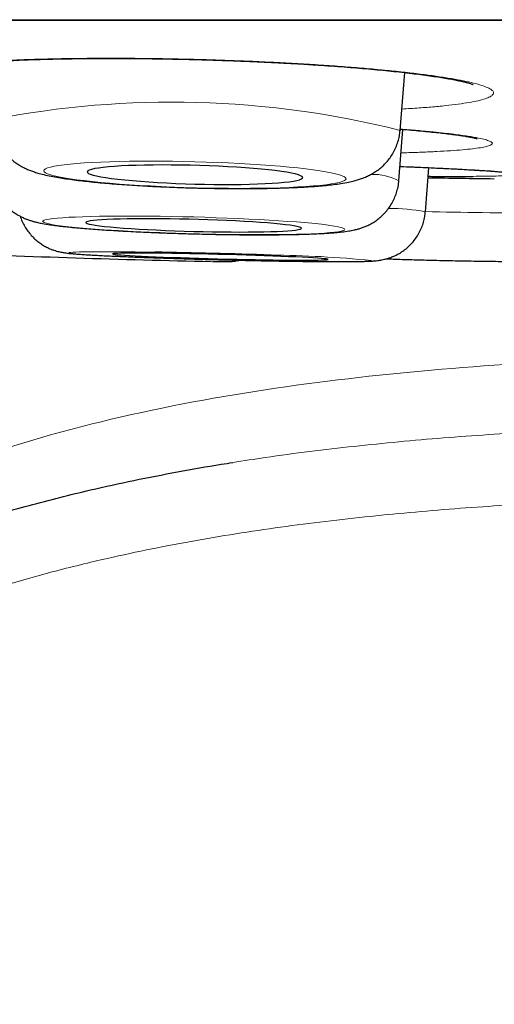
# Model space of a CAD drawing. Header units: millimetres. Extents: x 8 to 961, y 12 to 932.
# Tile 45 of 187: x 559.13 to 561.82, y 443.8 to 449.39. Entities that reach past the tile are written whole.
import ezdxf

# ---------------------------------------------------------------- set-up
doc = ezdxf.new("R2010")
doc.units = ezdxf.units.MM

msp = doc.modelspace()

# ---------------------------------------------------------------- linework, layer by layer
at = {"color": 8, "linetype": 'Continuous', "lineweight": 0}
msp.add_line((546.9045, 449.3899), (580.3001, 449.3899), dxfattribs=at)
at = {"color": 7, "linetype": 'Continuous', "lineweight": 30}
for p, q in [((546.9348, 449.3875), (580.2697, 449.3875)), ((561.2877, 448.7614), (561.3138, 449.0896)), ((561.2805, 448.4746), (561.3037, 448.7671)), ((561.2877, 448.7614), (561.2873, 448.7592)), ((561.4312, 448.2989), (561.4507, 448.5496)), ((561.4312, 448.2989), (561.4304, 448.2981))]:
    msp.add_line(p, q, dxfattribs=at)
at = {"color": 8, "linetype": 'Continuous', "lineweight": 0, "flags": 128}
for points in [[(560.122, 448.4356), (560.1862, 448.4341), (560.25, 448.433), (560.3131, 448.4324), (560.3751, 448.4322), (560.4357, 448.4324), (560.4946, 448.433), (560.5514, 448.4341), (560.6057, 448.4356), (560.6574, 448.4375), (560.7061, 448.4399), (560.7515, 448.4426), (560.7934, 448.4457), (560.8315, 448.4491), (560.8657, 448.4529), (560.8957, 448.457), (560.9213, 448.4614), (560.9425, 448.466), (560.9592, 448.4709), (560.9711, 448.4761), (560.9783, 448.4814), (560.9807, 448.4868), (560.9783, 448.4924), (560.9711, 448.4981), (560.9592, 448.5039), (560.9425, 448.5096), (560.9213, 448.5154), (560.8957, 448.5212), (560.8657, 448.5269), (560.8315, 448.5325), (560.7934, 448.5379), (560.7515, 448.5432), (560.7061, 448.5483), (560.6574, 448.5532), (560.6057, 448.5579), (560.5514, 448.5623), (560.4946, 448.5664), (560.4357, 448.5701), (560.3751, 448.5736), (560.3131, 448.5766), (560.25, 448.5793), (560.1862, 448.5816), (560.122, 448.5835), (560.0579, 448.585), (559.994, 448.5861), (559.9309, 448.5868), (559.8689, 448.587), (559.8083, 448.5867), (559.7495, 448.5861), (559.6927, 448.585), (559.6383, 448.5835), (559.5866, 448.5816), (559.538, 448.5793), (559.4926, 448.5765), (559.4507, 448.5735), (559.4126, 448.57), (559.3784, 448.5662), (559.3484, 448.5621), (559.3227, 448.5577), (559.3015, 448.5531), (559.2849, 448.5482), (559.2729, 448.5431), (559.2657, 448.5378), (559.2633, 448.5323), (559.2657, 448.5267), (559.2729, 448.521), (559.2849, 448.5153), (559.3015, 448.5095), (559.3227, 448.5037), (559.3484, 448.4979), (559.3784, 448.4922), (559.4126, 448.4867), (559.4507, 448.4812), (559.4926, 448.4759), (559.538, 448.4708), (559.5866, 448.4659), (559.6383, 448.4612), (559.6927, 448.4568), (559.7495, 448.4528), (559.8083, 448.449), (559.8689, 448.4456), (559.9309, 448.4425), (559.994, 448.4398), (560.0579, 448.4375), (560.122, 448.4356)], [(560.1148, 448.1744), (560.1789, 448.1728), (560.2427, 448.1715), (560.3058, 448.1705), (560.3679, 448.1697), (560.4285, 448.1693), (560.4873, 448.1692), (560.5441, 448.1693), (560.5985, 448.1697), (560.6501, 448.1705), (560.6988, 448.1715), (560.7442, 448.1728), (560.7861, 448.1744), (560.8242, 448.1762), (560.8584, 448.1784), (560.8884, 448.1807), (560.9141, 448.1833), (560.9353, 448.1861), (560.9519, 448.1891), (560.9638, 448.1922), (560.971, 448.1956), (560.9734, 448.1991), (560.971, 448.2027), (560.9638, 448.2064), (560.9519, 448.2103), (560.9353, 448.2141), (560.9141, 448.2181), (560.8884, 448.222), (560.8584, 448.226), (560.8242, 448.2299), (560.7861, 448.2338), (560.7442, 448.2376), (560.6988, 448.2413), (560.6501, 448.2449), (560.5985, 448.2484), (560.5441, 448.2518), (560.4873, 448.2549), (560.4285, 448.2579), (560.3679, 448.2607), (560.3058, 448.2633), (560.2427, 448.2656), (560.1789, 448.2677), (560.1148, 448.2696), (560.0506, 448.2711), (559.9868, 448.2724), (559.9237, 448.2735), (559.8617, 448.2742), (559.801, 448.2746), (559.7422, 448.2748), (559.6854, 448.2746), (559.631, 448.2742), (559.5794, 448.2734), (559.5307, 448.2724), (559.4853, 448.2711), (559.4434, 448.2695), (559.4053, 448.2677), (559.3711, 448.2656), (559.3411, 448.2632), (559.3154, 448.2607), (559.2942, 448.2579), (559.2776, 448.2549), (559.2657, 448.2517), (559.2585, 448.2483), (559.2561, 448.2448), (559.2585, 448.2412), (559.2657, 448.2375), (559.2776, 448.2337), (559.2942, 448.2298), (559.3154, 448.2259), (559.3411, 448.2219), (559.3711, 448.218), (559.4053, 448.2141), (559.4434, 448.2102), (559.4853, 448.2064), (559.5307, 448.2026), (559.5794, 448.199), (559.631, 448.1955), (559.6854, 448.1922), (559.7422, 448.189), (559.801, 448.186), (559.8617, 448.1832), (559.9237, 448.1807), (559.9868, 448.1783), (560.0506, 448.1762), (560.1148, 448.1744)], [(559.8934, 448.0697), (559.8368, 448.0705), (559.7824, 448.0712), (559.7307, 448.0718), (559.682, 448.0722), (559.6366, 448.0724), (559.5946, 448.0725), (559.5565, 448.0724), (559.5223, 448.0722), (559.4923, 448.0718), (559.4665, 448.0712), (559.4453, 448.0706), (559.4286, 448.0697), (559.4167, 448.0687), (559.4095, 448.0676), (559.407, 448.0664), (559.4094, 448.065), (559.4165, 448.0635), (559.4284, 448.0619), (559.445, 448.0602), (559.4662, 448.0585), (559.4919, 448.0566), (559.5218, 448.0547), (559.556, 448.0527), (559.5941, 448.0507), (559.6359, 448.0486), (559.6813, 448.0465), (559.73, 448.0444), (559.7816, 448.0423), (559.836, 448.0402), (559.8927, 448.0382), (559.9516, 448.0361), (560.0122, 448.0342), (560.0742, 448.0322), (560.1373, 448.0304), (560.2011, 448.0286), (560.2653, 448.0269), (560.3294, 448.0253), (560.3933, 448.0238), (560.4564, 448.0225), (560.5184, 448.0212), (560.579, 448.0201), (560.6379, 448.0191), (560.6947, 448.0183), (560.7491, 448.0176), (560.8008, 448.017), (560.8495, 448.0167), (560.8949, 448.0164), (560.9368, 448.0163), (560.975, 448.0164), (561.0091, 448.0167), (561.0392, 448.017), (561.0649, 448.0176), (561.0861, 448.0183), (561.1028, 448.0191), (561.1148, 448.0201), (561.122, 448.0212), (561.1244, 448.0225), (561.1244, 448.0225)]]:
    msp.add_lwpolyline(points, dxfattribs=at)
at = {"color": 7, "linetype": 'Continuous', "lineweight": 30, "flags": 128}
for points in [[(560.122, 448.4568), (560.1762, 448.4555), (560.2299, 448.4547), (560.2828, 448.4544), (560.3344, 448.4544), (560.3844, 448.4549), (560.4323, 448.4558), (560.4778, 448.4572), (560.5205, 448.4589), (560.5601, 448.461), (560.5962, 448.4636), (560.6286, 448.4665), (560.6571, 448.4697), (560.6814, 448.4732), (560.7013, 448.477), (560.7167, 448.4811), (560.7274, 448.4854), (560.7334, 448.4899), (560.7346, 448.4945), (560.731, 448.4993), (560.7226, 448.5041), (560.7096, 448.509), (560.6919, 448.5139), (560.6698, 448.5187), (560.6434, 448.5235), (560.6129, 448.5282), (560.5786, 448.5327), (560.5407, 448.537), (560.4995, 448.5412), (560.4554, 448.545), (560.4086, 448.5486), (560.3596, 448.5519), (560.3088, 448.5549), (560.2565, 448.5575), (560.2031, 448.5597), (560.1491, 448.5616), (560.0949, 448.563), (560.0409, 448.564), (559.9876, 448.5646), (559.9353, 448.5648), (559.8844, 448.5645), (559.8354, 448.5638), (559.7887, 448.5627), (559.7446, 448.5611), (559.7034, 448.5592), (559.6655, 448.5569), (559.6311, 448.5542), (559.6007, 448.5511), (559.5742, 448.5477), (559.5521, 448.544), (559.5345, 448.5401), (559.5214, 448.5359), (559.513, 448.5315), (559.5094, 448.5269), (559.5106, 448.5222), (559.5166, 448.5174), (559.5274, 448.5126), (559.5427, 448.5077), (559.5626, 448.5028), (559.5869, 448.498), (559.6154, 448.4933), (559.6478, 448.4887), (559.684, 448.4842), (559.7236, 448.48), (559.7663, 448.476), (559.8118, 448.4722), (559.8597, 448.4688), (559.9096, 448.4657), (559.9613, 448.4629), (560.0141, 448.4604), (560.0679, 448.4584), (560.122, 448.4568)], [(560.1148, 448.188), (560.1689, 448.1867), (560.2226, 448.1857), (560.2755, 448.1849), (560.3271, 448.1844), (560.3771, 448.1843), (560.425, 448.1844), (560.4705, 448.1848), (560.5132, 448.1855), (560.5528, 448.1865), (560.5889, 448.1878), (560.6214, 448.1894), (560.6498, 448.1912), (560.6741, 448.1932), (560.694, 448.1955), (560.7094, 448.1979), (560.7201, 448.2006), (560.7261, 448.2034), (560.7273, 448.2064), (560.7237, 448.2095), (560.7154, 448.2127), (560.7023, 448.2159), (560.6846, 448.2193), (560.6625, 448.2226), (560.6361, 448.2259), (560.6056, 448.2292), (560.5713, 448.2325), (560.5334, 448.2356), (560.4922, 448.2387), (560.4481, 448.2416), (560.4013, 448.2444), (560.3524, 448.2469), (560.3015, 448.2493), (560.2492, 448.2515), (560.1958, 448.2535), (560.1419, 448.2552), (560.0876, 448.2566), (560.0337, 448.2578), (559.9803, 448.2587), (559.928, 448.2593), (559.8771, 448.2596), (559.8282, 448.2596), (559.7814, 448.2593), (559.7373, 448.2588), (559.6961, 448.2579), (559.6582, 448.2568), (559.6239, 448.2554), (559.5934, 448.2537), (559.567, 448.2518), (559.5449, 448.2496), (559.5272, 448.2473), (559.5141, 448.2447), (559.5058, 448.2419), (559.5022, 448.239), (559.5034, 448.236), (559.5094, 448.2329), (559.5201, 448.2296), (559.5355, 448.2263), (559.5554, 448.223), (559.5797, 448.2197), (559.6081, 448.2164), (559.6406, 448.2131), (559.6767, 448.2099), (559.7163, 448.2068), (559.759, 448.2038), (559.8045, 448.2009), (559.8524, 448.1983), (559.9024, 448.1958), (559.954, 448.1935), (560.0069, 448.1914), (560.0606, 448.1896), (560.1148, 448.188)], [(560.8785, 448.0287), (560.8761, 448.0299), (560.8689, 448.0312), (560.8571, 448.0326), (560.8406, 448.034), (560.8196, 448.0356), (560.7943, 448.0372), (560.7648, 448.0389), (560.7314, 448.0406), (560.6944, 448.0424), (560.654, 448.0442), (560.6106, 448.0459), (560.5645, 448.0477), (560.5161, 448.0494), (560.4657, 448.0511), (560.4137, 448.0528), (560.3605, 448.0543), (560.3067, 448.0558), (560.2525, 448.0572), (560.1984, 448.0586), (560.1448, 448.0598), (560.0922, 448.0608), (560.041, 448.0618), (559.9915, 448.0626), (559.9441, 448.0633), (559.8993, 448.0638), (559.8573, 448.0642), (559.8185, 448.0644), (559.7833, 448.0644), (559.7518, 448.0644), (559.7243, 448.0641), (559.701, 448.0637), (559.6822, 448.0631), (559.668, 448.0624), (559.6584, 448.0616), (559.6536, 448.0606), (559.6536, 448.0595), (559.6583, 448.0583), (559.6678, 448.057), (559.682, 448.0555), (559.7008, 448.054), (559.724, 448.0524), (559.7514, 448.0508), (559.7829, 448.0491), (559.8181, 448.0473), (559.8568, 448.0456), (559.8988, 448.0438), (559.9436, 448.042), (559.9909, 448.0403), (560.0404, 448.0386), (560.0916, 448.0369), (560.1442, 448.0353), (560.1978, 448.0337), (560.2518, 448.0323), (560.306, 448.0309), (560.3599, 448.0297), (560.4131, 448.0285), (560.465, 448.0275), (560.5155, 448.0266), (560.5639, 448.0259), (560.6101, 448.0253), (560.6535, 448.0248), (560.6939, 448.0245), (560.731, 448.0244), (560.7644, 448.0244), (560.7939, 448.0246), (560.8193, 448.0249), (560.8404, 448.0254), (560.8569, 448.026), (560.8688, 448.0268), (560.876, 448.0277), (560.8785, 448.0287)]]:
    msp.add_lwpolyline(points, dxfattribs=at)
at = {"color": 8, "linetype": 'Continuous', "lineweight": 0}
for centre, radius, start, end in [((559.9912, 443.6061), 5.3158, 75.8839, 101.0607), ((561.1354, 448.2086), 0.303, 61.391, 92.2751), ((561.236, 447.3042), 1.0137, 78.8971, 90.7524), ((562.2887, 486.1668), 37.8761, 268.70052, 269.19216), ((562.2406, 480.0319), 31.7412, 269.12276, 270.37477), ((560.4916, 441.6558), 6.398, 84.32362, 89.43634)]:
    msp.add_arc(centre, radius, start, end, dxfattribs=at)
at = {"color": 7, "linetype": 'Continuous', "lineweight": 30}
for centre, radius, start, end in [((563.6023, 578.4747), 130, 269.049736, 269.215851), ((561.926, 526.0001), 78.0018, 267.608542, 268.743773), ((559.2464, 408.1301), 39.9448, 88.12335, 89.072)]:
    msp.add_arc(centre, radius, start, end, dxfattribs=at)
at = {"color": 8, "linetype": 'Continuous', "lineweight": 0}
for points, knots in [([(560.789, 449.1356), (560.745, 449.1383), (560.6569, 449.1436), (560.5196, 449.1505), (560.38, 449.1565), (560.2387, 449.1616), (560.0967, 449.1656), (559.9548, 449.1685), (559.8142, 449.1704), (559.676, 449.1713), (559.5411, 449.171), (559.4103, 449.1696), (559.2846, 449.1672), (559.1651, 449.1638), (559.0526, 449.1593), (558.9476, 449.1538), (558.851, 449.1473), (558.7636, 449.1399), (558.6861, 449.1317), (558.6188, 449.1226), (558.5622, 449.1129), (558.5167, 449.1024), (558.4831, 449.0914), (558.4611, 449.0798), (558.4508, 449.0678), (558.4524, 449.0555), (558.4663, 449.0429), (558.4921, 449.0301), (558.5293, 449.0172), (558.5779, 449.0044), (558.6378, 448.9917), (558.7083, 448.9791), (558.7891, 448.9668), (558.8751, 448.9553), (558.9385, 448.9482), (558.9683, 448.9449)], [0, 0, 0, 0, 0.030354, 0.060816, 0.091278, 0.121631, 0.151985, 0.182447, 0.212909, 0.243263, 0.273617, 0.304079, 0.334541, 0.364894, 0.395248, 0.42571, 0.456172, 0.486526, 0.516879, 0.547342, 0.577804, 0.608157, 0.638511, 0.668973, 0.699435, 0.729789, 0.760142, 0.790604, 0.821067, 0.85142, 0.881774, 0.912236, 0.942698, 0.973052, 1, 1, 1, 1]), ([(561.2973, 448.8826), (561.314, 448.8835), (561.3654, 448.8863), (561.4424, 448.892), (561.5278, 448.8995), (561.6029, 448.908), (561.6674, 448.9172), (561.7212, 448.9271), (561.7638, 448.9378), (561.7948, 448.9489), (561.8138, 448.9606), (561.8209, 448.9727), (561.8162, 448.9851), (561.7997, 448.9978), (561.771, 449.0106), (561.7307, 449.0234), (561.6792, 449.0363), (561.6169, 449.049), (561.5438, 449.0614), (561.4606, 449.0736), (561.3682, 449.0854), (561.2671, 449.0968), (561.1578, 449.1075), (561.0411, 449.1176), (560.9184, 449.1271), (560.8321, 449.1328), (560.789, 449.1356)], [0, 0, 0, 0, 0.020507, 0.063168, 0.105828, 0.148337, 0.190846, 0.233507, 0.276167, 0.318676, 0.361185, 0.403845, 0.446506, 0.489015, 0.531523, 0.574184, 0.616844, 0.659353, 0.701862, 0.744523, 0.787183, 0.829692, 0.872193, 0.914846, 0.957499, 1, 1, 1, 1]), ([(561.5929, 448.7394), (561.5747, 448.7416), (561.5385, 448.746), (561.4701, 448.7532), (561.3884, 448.761), (561.3216, 448.7664), (561.2883, 448.7692)], [0, 0, 0, 0, 0.215261, 0.430523, 0.716204, 1, 1, 1, 1]), ([(561.2931, 448.6338), (561.2995, 448.634), (561.3411, 448.635), (561.4099, 448.6374), (561.498, 448.6412), (561.5757, 448.6458), (561.6435, 448.6509), (561.7004, 448.6566), (561.7459, 448.6629), (561.78, 448.6696), (561.8025, 448.6768), (561.8132, 448.6844), (561.8116, 448.6923), (561.7981, 448.7006), (561.7729, 448.709), (561.7328, 448.7183), (561.6755, 448.7285), (561.6204, 448.7358), (561.5929, 448.7394)], [0, 0, 0, 0, 0.01163, 0.075307, 0.138985, 0.202889, 0.266794, 0.330471, 0.394149, 0.458053, 0.521958, 0.585635, 0.649313, 0.713217, 0.777122, 0.840799, 0.9204, 1, 1, 1, 1]), ([(561.7636, 448.5333), (561.7462, 448.5344), (561.7115, 448.5365), (561.646, 448.5402), (561.567, 448.5443), (561.4712, 448.5489), (561.378, 448.5531), (561.3133, 448.5557), (561.287, 448.5568)], [0, 0, 0, 0, 0.14477, 0.290124, 0.480269, 0.670414, 0.866083, 1, 1, 1, 1]), ([(561.7023, 448.5004), (561.7263, 448.5006), (561.7751, 448.501), (561.8344, 448.5021), (561.8834, 448.5035), (561.9211, 448.5053), (561.9474, 448.5075), (561.9616, 448.5101), (561.9638, 448.5129), (561.9542, 448.516), (561.9326, 448.5195), (561.896, 448.5235), (561.8425, 448.5281), (561.79, 448.5316), (561.7636, 448.5333)], [0, 0, 0, 0, 0.079027, 0.160186, 0.239055, 0.317923, 0.399083, 0.480242, 0.559111, 0.637979, 0.719139, 0.800298, 0.899595, 1, 1, 1, 1]), ([(563.6023, 447.4855), (563.2855, 447.483), (562.6518, 447.478), (561.7022, 447.4268), (560.7556, 447.3324), (559.8174, 447.1754), (559.0126, 446.9598), (558.3462, 446.7061), (557.8121, 446.4439), (557.3093, 446.1257), (556.8498, 445.7468), (556.449, 445.306), (556.1202, 444.8096), (555.8703, 444.2676), (555.7714, 443.8838), (555.7219, 443.6918)], [0, 0, 0, 0, 0.10003, 0.200056, 0.300173, 0.400239, 0.500131, 0.562636, 0.625145, 0.687668, 0.750125, 0.812616, 0.875055, 0.937489, 1, 1, 1, 1]), ([(560.3375, 446.8755), (560.3989, 446.8851), (560.6277, 446.9208), (561.0261, 446.9696), (561.5351, 447.0175), (562.0482, 447.0512), (562.5648, 447.0739), (562.9101, 447.0808), (563.083, 447.0842)], [0, 0, 0, 0, 0.067804, 0.2526758, 0.4377559, 0.6249147, 0.8122321, 1, 1, 1, 1]), ([(563.6023, 446.6807), (563.4326, 446.6801), (563.0932, 446.6788), (562.5839, 446.6668), (562.0748, 446.6456), (561.5648, 446.6126), (561.1398, 446.5736), (560.7996, 446.5341), (560.5447, 446.5), (560.2901, 446.4611), (560.036, 446.4167), (559.7828, 446.3666), (559.5071, 446.305), (559.2094, 446.2289), (558.9173, 446.1418), (558.6542, 446.0519), (558.4457, 445.972), (558.2656, 445.8959), (558.1131, 445.8262), (557.9628, 445.7517), (557.8143, 445.6716), (557.6681, 445.5857), (557.524, 445.4931), (557.3834, 445.3939), (557.2465, 445.2874), (557.1135, 445.1725), (556.9856, 445.0486), (556.8643, 444.9159), (556.7664, 444.7943), (556.689, 444.6868), (556.6287, 444.5955), (556.5616, 444.4841), (556.4911, 444.3515), (556.4209, 444.1958), (556.3597, 444.0362), (556.3269, 443.9273), (556.3105, 443.8728)], [0, 0, 0, 0, 0.060628, 0.121302, 0.182117, 0.242982, 0.304429, 0.335184, 0.365947, 0.396828, 0.427722, 0.45866, 0.489617, 0.529312, 0.569067, 0.59908, 0.629092, 0.649146, 0.669115, 0.689144, 0.709172, 0.729462, 0.74975, 0.770355, 0.790957, 0.811704, 0.83322, 0.854758, 0.876269, 0.889489, 0.902709, 0.915993, 0.936821, 0.957651, 0.978825, 1, 1, 1, 1])]:
    msp.add_open_spline(points, degree=3, knots=knots, dxfattribs=at)
at = {"color": 7, "linetype": 'Continuous', "lineweight": 30}
for points, knots in [([(558.5682, 449.105), (558.5681, 449.105), (558.5679, 449.1049), (558.5713, 449.1061), (558.5783, 449.1082), (558.5899, 449.1112), (558.6059, 449.1147), (558.6267, 449.1187), (558.6519, 449.1229), (558.6818, 449.1273), (558.7161, 449.1316), (558.755, 449.1359), (558.7984, 449.1402), (558.8461, 449.1443), (558.8978, 449.1482), (558.9534, 449.1519), (559.0125, 449.1553), (559.0748, 449.1584), (559.1401, 449.1611), (559.208, 449.1635), (559.2782, 449.1656), (559.3503, 449.1673), (559.4241, 449.1685), (559.4993, 449.1694), (559.5761, 449.17), (559.6547, 449.1701), (559.7353, 449.1699), (559.8174, 449.1693), (559.9005, 449.1683), (559.9843, 449.1669), (560.0683, 449.1651), (560.1522, 449.163), (560.2361, 449.1605), (560.3197, 449.1577), (560.4029, 449.1545), (560.4854, 449.151), (560.567, 449.1471), (560.6476, 449.1429), (560.7188, 449.1388), (560.7765, 449.1353), (560.8333, 449.1316), (560.8966, 449.1273), (560.9697, 449.1219), (561.0404, 449.1163), (561.1087, 449.1104), (561.1744, 449.1043), (561.2373, 449.098), (561.2973, 449.0916), (561.3539, 449.085), (561.407, 449.0784), (561.4565, 449.0716), (561.5023, 449.0649), (561.544, 449.0581), (561.5816, 449.0515), (561.6145, 449.0451), (561.6416, 449.0392), (561.6636, 449.0339), (561.6802, 449.0294), (561.6923, 449.0256), (561.6997, 449.0231), (561.7032, 449.0216), (561.703, 449.0217), (561.7029, 449.0217)], [0, 0, 0, 0, 0.004942, 0.015933, 0.028054, 0.041287, 0.055541, 0.070667, 0.08649, 0.102568, 0.119073, 0.136116, 0.153593, 0.17142, 0.189522, 0.207833, 0.226296, 0.244856, 0.263464, 0.282069, 0.300624, 0.319096, 0.337459, 0.35569, 0.373793, 0.392084, 0.410615, 0.429218, 0.447861, 0.466511, 0.48513, 0.503688, 0.522169, 0.540749, 0.559313, 0.57787, 0.596432, 0.615008, 0.633607, 0.646513, 0.656302, 0.674807, 0.693262, 0.711688, 0.730091, 0.74848, 0.76686, 0.785233, 0.803581, 0.821687, 0.83979, 0.857822, 0.875718, 0.893399, 0.910769, 0.92771, 0.942241, 0.957532, 0.970917, 0.983387, 0.994834, 1, 1, 1, 1]), ([(558.9716, 448.8231), (558.9716, 448.8217), (558.9713, 448.8085), (558.9746, 448.7836), (558.9816, 448.7495), (558.9926, 448.7173), (559.0064, 448.6873), (559.0229, 448.6597), (559.0414, 448.6349), (559.0614, 448.6128), (559.0822, 448.5937), (559.1033, 448.5773), (559.1244, 448.5635), (559.1453, 448.5518), (559.1662, 448.5417), (559.1878, 448.5328), (559.2114, 448.5244), (559.2397, 448.5159), (559.2742, 448.5073), (559.3138, 448.4991), (559.3559, 448.4918), (559.3992, 448.4852), (559.4449, 448.4791), (559.4937, 448.4734), (559.5441, 448.4681), (559.5964, 448.4631), (559.6505, 448.4586), (559.7064, 448.4543), (559.7639, 448.4504), (559.8228, 448.4468), (559.883, 448.4435), (559.9441, 448.4407), (560.006, 448.4381), (560.0654, 448.436), (560.1042, 448.435), (560.1221, 448.4345)], [0, 0, 0, 0, 0.002559, 0.024845, 0.046599, 0.067877, 0.088719, 0.109146, 0.129166, 0.14878, 0.168008, 0.18695, 0.205868, 0.225145, 0.245388, 0.267538, 0.292997, 0.324147, 0.366012, 0.414602, 0.457683, 0.498207, 0.540886, 0.5819, 0.621907, 0.661272, 0.700201, 0.738822, 0.777221, 0.815455, 0.853568, 0.891592, 0.929554, 0.967475, 1, 1, 1, 1]), ([(560.1221, 448.4345), (560.133, 448.4342), (560.1648, 448.4334), (560.2174, 448.4323), (560.2794, 448.4314), (560.3407, 448.431), (560.4011, 448.4309), (560.4602, 448.4312), (560.518, 448.4319), (560.5741, 448.4331), (560.6283, 448.4346), (560.6806, 448.4366), (560.7307, 448.439), (560.7787, 448.4419), (560.8244, 448.4452), (560.8683, 448.4491), (560.9107, 448.4538), (560.953, 448.4596), (560.991, 448.4662), (561.0239, 448.4737), (561.0503, 448.4811), (561.074, 448.4891), (561.0969, 448.4984), (561.1198, 448.5095), (561.1429, 448.5229), (561.1662, 448.5391), (561.1891, 448.5583), (561.2111, 448.5807), (561.2314, 448.6061), (561.2494, 448.6341), (561.2644, 448.6644), (561.276, 448.6965), (561.2842, 448.7289), (561.2864, 448.7507), (561.2874, 448.7612)], [0, 0, 0, 0, 0.019981, 0.057968, 0.095972, 0.134005, 0.172087, 0.21024, 0.248488, 0.286865, 0.325414, 0.364191, 0.403278, 0.442794, 0.482921, 0.523961, 0.566454, 0.611499, 0.661819, 0.697954, 0.725635, 0.750064, 0.772019, 0.792617, 0.812717, 0.8328, 0.85314, 0.873851, 0.894868, 0.916086, 0.937421, 0.958817, 0.980247, 1, 1, 1, 1]), ([(561.2883, 448.7683), (561.3002, 448.7674), (561.332, 448.7648), (561.3801, 448.7606), (561.4325, 448.7557), (561.4812, 448.7508), (561.5262, 448.746), (561.5672, 448.7411), (561.604, 448.7364), (561.6364, 448.7318), (561.6642, 448.7274), (561.6839, 448.7239), (561.6976, 448.7212), (561.7082, 448.7189), (561.7174, 448.7168), (561.7229, 448.7153), (561.7253, 448.7145), (561.7247, 448.7147), (561.7246, 448.7147)], [0, 0, 0, 0, 0.048886, 0.129871, 0.210225, 0.290488, 0.370409, 0.449742, 0.52835, 0.606012, 0.682392, 0.756986, 0.797548, 0.840204, 0.898614, 0.951479, 0.998438, 1, 1, 1, 1]), ([(561.287, 448.5567), (561.2879, 448.5566), (561.3118, 448.5557), (561.3563, 448.5538), (561.4199, 448.551), (561.4803, 448.5483), (561.5374, 448.5455), (561.5911, 448.5429), (561.6412, 448.5402), (561.6878, 448.5376), (561.7307, 448.5351), (561.7696, 448.5326), (561.8045, 448.5303), (561.8351, 448.528), (561.8604, 448.5259), (561.8783, 448.5243), (561.8924, 448.5229), (561.9033, 448.5216), (561.9112, 448.5206), (561.915, 448.52), (561.9148, 448.5201), (561.9147, 448.5201)], [0, 0, 0, 0, 0.00263, 0.066604, 0.130651, 0.194626, 0.258419, 0.321922, 0.385094, 0.448449, 0.511582, 0.574466, 0.637042, 0.699193, 0.76071, 0.814369, 0.847885, 0.898426, 0.943972, 0.983182, 1, 1, 1, 1]), ([(558.9644, 448.5365), (558.9643, 448.5355), (558.9639, 448.5226), (558.9672, 448.4983), (558.9741, 448.4643), (558.9849, 448.4323), (558.9987, 448.4025), (559.015, 448.3751), (559.0335, 448.3504), (559.0535, 448.3286), (559.0745, 448.3096), (559.0955, 448.2937), (559.1161, 448.2806), (559.1359, 448.2699), (559.1546, 448.2613), (559.1726, 448.2543), (559.1905, 448.2483), (559.2092, 448.2429), (559.2307, 448.2376), (559.2603, 448.2316), (559.2949, 448.2259), (559.3344, 448.2206), (559.3729, 448.216), (559.4143, 448.2117), (559.459, 448.2076), (559.5057, 448.2037), (559.5546, 448.2), (559.6056, 448.1964), (559.6588, 448.1931), (559.7139, 448.1899), (559.7707, 448.1869), (559.829, 448.1841), (559.8885, 448.1815), (559.9491, 448.1792), (560.0104, 448.177), (560.0657, 448.1753), (560.1006, 448.1743), (560.1148, 448.1739)], [0, 0, 0, 0, 0.001863, 0.023454, 0.044488, 0.06501, 0.085046, 0.104605, 0.123675, 0.142219, 0.16017, 0.177453, 0.194075, 0.210242, 0.226434, 0.243205, 0.261394, 0.282245, 0.307742, 0.341972, 0.397655, 0.439376, 0.478678, 0.520128, 0.559999, 0.59896, 0.63736, 0.67539, 0.713161, 0.750748, 0.7882, 0.825552, 0.86283, 0.900054, 0.937241, 0.974403, 1, 1, 1, 1]), ([(561.4469, 448.5005), (561.4756, 448.5003), (561.5376, 448.5), (561.6212, 448.5), (561.6778, 448.5001), (561.7016, 448.5003), (561.7023, 448.5004)], [0, 0, 0, 0, 0.298882, 0.644764, 0.990647, 1, 1, 1, 1]), ([(560.1148, 448.1739), (560.1256, 448.1736), (560.1571, 448.1728), (560.2091, 448.1716), (560.2704, 448.1705), (560.331, 448.1696), (560.3907, 448.169), (560.4491, 448.1686), (560.5059, 448.1685), (560.5611, 448.1687), (560.6143, 448.1692), (560.6653, 448.1699), (560.714, 448.171), (560.7602, 448.1723), (560.804, 448.1739), (560.8452, 448.1759), (560.8841, 448.1782), (560.9214, 448.181), (560.9586, 448.1847), (560.9922, 448.1892), (561.0211, 448.1946), (561.0439, 448.2001), (561.0632, 448.2057), (561.0832, 448.2128), (561.1043, 448.2218), (561.1266, 448.2333), (561.1497, 448.2478), (561.1732, 448.2656), (561.196, 448.2868), (561.2173, 448.3112), (561.2363, 448.3384), (561.2524, 448.3678), (561.2654, 448.3991), (561.2747, 448.4331), (561.2797, 448.4584), (561.2801, 448.4728), (561.2802, 448.4746)], [0, 0, 0, 0, 0.019568, 0.05677, 0.093985, 0.131219, 0.168483, 0.205793, 0.243163, 0.280616, 0.318177, 0.355883, 0.393784, 0.431954, 0.470502, 0.509607, 0.549576, 0.590999, 0.635205, 0.686228, 0.72214, 0.743159, 0.762182, 0.779857, 0.797181, 0.814625, 0.832749, 0.851717, 0.871374, 0.891485, 0.911874, 0.932429, 0.953085, 0.973801, 0.996722, 1, 1, 1, 1]), ([(559.1296, 448.2735), (559.1302, 448.2714), (559.1338, 448.2588), (559.1435, 448.2368), (559.1587, 448.2085), (559.1765, 448.1828), (559.1962, 448.1597), (559.2173, 448.1394), (559.2393, 448.122), (559.2614, 448.1076), (559.2827, 448.0961), (559.3025, 448.0873), (559.32, 448.0808), (559.3354, 448.0761), (559.3489, 448.0726), (559.361, 448.0699), (559.3726, 448.0678), (559.3848, 448.0659), (559.3995, 448.0639), (559.4184, 448.0619), (559.4421, 448.0598), (559.4707, 448.0577), (559.5023, 448.0556), (559.5377, 448.0535), (559.5756, 448.0514), (559.6163, 448.0494), (559.6599, 448.0473), (559.7062, 448.0453), (559.7551, 448.0433), (559.8063, 448.0413), (559.8597, 448.0393), (559.915, 448.0373), (559.972, 448.0354), (560.0304, 448.0335), (560.0899, 448.0317), (560.1503, 448.0299), (560.2112, 448.0283), (560.2723, 448.0267), (560.3335, 448.0252), (560.3943, 448.0237), (560.4545, 448.0224), (560.5137, 448.0212), (560.5718, 448.0201), (560.6284, 448.0192), (560.6832, 448.0183), (560.7361, 448.0176), (560.7867, 448.0171), (560.8348, 448.0166), (560.8803, 448.0163), (560.923, 448.0162), (560.9626, 448.0162), (560.9991, 448.0163), (561.0326, 448.0166), (561.063, 448.0171), (561.0908, 448.0178), (561.1175, 448.0188), (561.1385, 448.02), (561.1573, 448.0219), (561.1706, 448.0236), (561.1839, 448.0259), (561.199, 448.029), (561.2165, 448.0337), (561.2366, 448.0404), (561.2594, 448.0499), (561.2841, 448.0628), (561.3094, 448.0794), (561.3339, 448.0994), (561.3568, 448.1225), (561.3774, 448.1484), (561.3951, 448.1767), (561.4098, 448.2071), (561.4209, 448.2391), (561.4282, 448.2698), (561.43, 448.2899), (561.4308, 448.2988)], [0, 0, 0, 0, 0.0019565, 0.0119055, 0.0215975, 0.0310299, 0.0401921, 0.0490619, 0.0575982, 0.0657262, 0.0733225, 0.0802534, 0.0865198, 0.092356, 0.0981561, 0.1043022, 0.1112698, 0.1197863, 0.1310841, 0.1482586, 0.169456, 0.1889634, 0.2096678, 0.2293166, 0.2484727, 0.2673655, 0.2860998, 0.3047317, 0.323294, 0.3418071, 0.3602847, 0.3787362, 0.3971683, 0.4155859, 0.4339929, 0.4523924, 0.4707868, 0.4891785, 0.5075694, 0.5259611, 0.5443554, 0.5627543, 0.5811603, 0.5995762, 0.6180052, 0.6364519, 0.6549218, 0.6734227, 0.6919652, 0.7105653, 0.7292467, 0.7480474, 0.7670318, 0.7863188, 0.8061555, 0.827169, 0.8517614, 0.862475, 0.8698351, 0.8764592, 0.8827887, 0.8891567, 0.896073, 0.9039046, 0.912615, 0.9218876, 0.9315003, 0.9413392, 0.9513279, 0.9614149, 0.9715669, 0.9817622, 0.9919859, 1, 1, 1, 1]), ([(560.2223, 448.0169), (560.2229, 448.0169), (560.2332, 448.0167), (560.2499, 448.0165), (560.2721, 448.0162), (560.2912, 448.0162), (560.3046, 448.0162), (560.3161, 448.0166), (560.3243, 448.0169), (560.333, 448.0175), (560.3434, 448.0185), (560.3566, 448.0204), (560.3676, 448.0222), (560.3743, 448.0239), (560.3755, 448.0242)], [0, 0, 0, 0, 0.010285, 0.171792, 0.335851, 0.50553, 0.692194, 0.769518, 0.822486, 0.864891, 0.90482, 0.944736, 0.990265, 1, 1, 1, 1]), ([(561.2103, 448.0322), (561.2226, 448.0318), (561.2512, 448.0307), (561.299, 448.0291), (561.3531, 448.0274), (561.409, 448.0259), (561.4666, 448.0244), (561.5255, 448.023), (561.5854, 448.0218), (561.6461, 448.0206), (561.7073, 448.0196), (561.7687, 448.0187), (561.83, 448.0179), (561.8909, 448.0173), (561.9511, 448.0168), (562.0104, 448.0165), (562.0685, 448.0162), (562.125, 448.0162), (562.1798, 448.0162), (562.2326, 448.0164), (562.2831, 448.0168), (562.3312, 448.0173), (562.3767, 448.0179), (562.4193, 448.0187), (562.4591, 448.0196), (562.4959, 448.0207), (562.5299, 448.022), (562.5614, 448.0235), (562.5916, 448.0254), (562.6171, 448.0276), (562.6384, 448.0301), (562.655, 448.0327), (562.6696, 448.0355), (562.685, 448.0391), (562.6966, 448.0426), (562.7023, 448.0443)], [0, 0, 0, 0, 0.024373, 0.056956, 0.089453, 0.121887, 0.154275, 0.186628, 0.218956, 0.251266, 0.283564, 0.315856, 0.348147, 0.380441, 0.412742, 0.445056, 0.477389, 0.509749, 0.542144, 0.574586, 0.60709, 0.639677, 0.672377, 0.705234, 0.738315, 0.77173, 0.805675, 0.840525, 0.877146, 0.918197, 0.945177, 0.961112, 0.975205, 0.987987, 1, 1, 1, 1]), ([(557.6958, 446.0548), (557.7296, 446.0731), (557.8231, 446.124), (557.9799, 446.1999), (558.1579, 446.28), (558.3581, 446.3628), (558.5808, 446.4467), (558.8635, 446.5417), (559.1791, 446.6342), (559.4931, 446.7129), (559.7746, 446.7746), (560.0225, 446.8228), (560.2103, 446.8562), (560.3156, 446.8721), (560.3375, 446.8755)], [0, 0, 0, 0, 0.041363, 0.114444, 0.187527, 0.251571, 0.34785, 0.444131, 0.573444, 0.702974, 0.793906, 0.884886, 0.975994, 1, 1, 1, 1])]:
    msp.add_open_spline(points, degree=3, knots=knots, dxfattribs=at)

doc.saveas('drawing.dxf')
